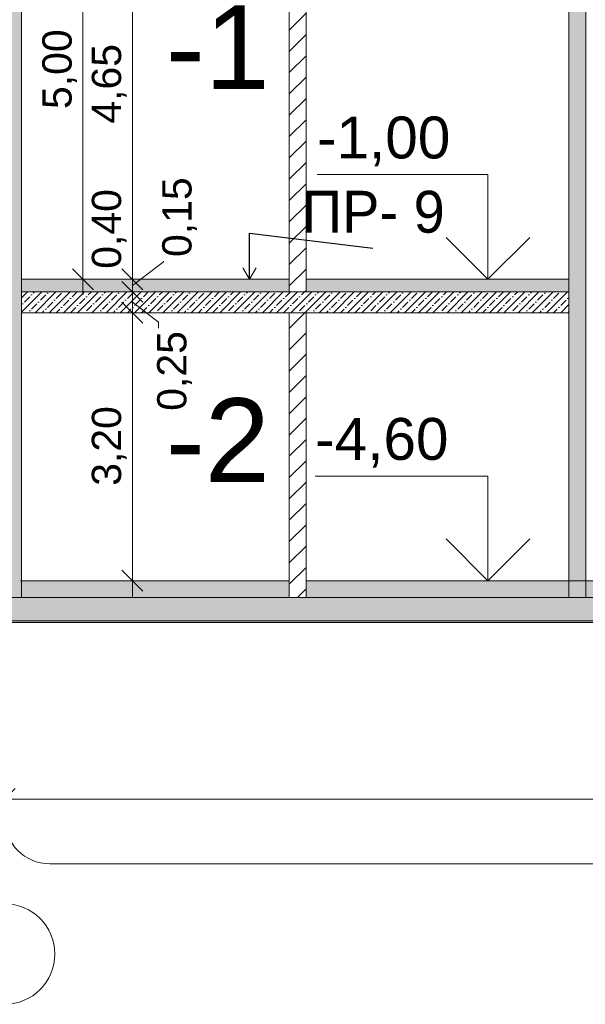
# Model space of a CAD drawing. Header units: millimetres. Extents: x -467606 to 1964440, y -17510 to 201584.
# Tile 29 of 43: x -449776 to -443019, y -9659 to 2100. Entities that reach past the tile are written whole.
import ezdxf

# ---------------------------------------------------------------- set-up
doc = ezdxf.new("R2010")
doc.units = ezdxf.units.MM
doc.header["$MEASUREMENT"] = 0
doc.linetypes.add('Штрихпунктирная', pattern=[670.277762, 352.777767, -176.388884, 0, -141.111112])
for name, color, linetype, lineweight in [('0_Ном._пера__1', 7, 'Continuous', 0), ('0_Ном._пера__120', 7, 'Continuous', 0), ('АР-вертикальная связь - Лестница.АР_Ном._пера__1', 7, 'Continuous', 0), ('АР-Стены_внешние_.АР_Ном._пера__1', 7, 'Continuous', 0), ('АР-Стены_внутренние_пилоны.АР_Ном._пера__1', 7, 'Continuous', 0), ('АР-Чертеж-Размеры.АР_Ном._пера__1', 7, 'Continuous', 0)]:
    doc.layers.add(name, color=color, linetype=linetype, lineweight=lineweight)
doc.layers.add('АР-вертикальная связь - Лестница.АР_Ном._пера__180', color=7, linetype='Continuous', lineweight=5, true_color=0xd6cda7)
doc.layers.add('АР-Чертеж-Размеры.АР', color=7, linetype='Continuous')
doc.styles.add('РЎР“Р•РќР•Р\xa0Р\x98Р\xa0_РЎРўР\x98Р›Р¬_1', font='arial.ttf')
doc.styles.add('РЎР“Р•РќР•Р\xa0Р\x98Р\xa0_РЎРўР\x98Р›Р¬_2', font='arial.ttf')
doc.styles.add('РЎР“Р•РќР•Р\xa0Р\x98Р\xa0_РЎРўР\x98Р›Р¬_3', font='GOTHIC.TTF')
doc.linetypes.add('Линия Разрыва', pattern='A,0,[1,16 Р\xa0Р°Р·СЂРµР· 2-2. РљРѕСЂРїСѓСЃ 21.Shx,S=15.679026,R=0,X=0,Y=0],-1975.557214,0', length=1975.557214)
doc.dimstyles.new('СГЕНЕРИР_СТИЛЬ__2', dxfattribs={"dimtxt": 350, "dimasz": 237.5, "dimexe": 0.18, "dimexo": 300000, "dimgap": 0, "dimtad": 1, "dimlfac": 0.001, "dimzin": 0, "dimdsep": 46, "dimtxsty": 'РЎР“Р•РќР•Р\xa0Р\x98Р\xa0_РЎРўР\x98Р›Р¬_1', "dimblk": 'ARROWHEAD_6', "dimblk1": 'ARROWHEAD_6', "dimblk2": 'ARROWHEAD_6', "dimcen": 0.09, "dimclrd": 7, "dimclre": 7, "dimclrt": 7, "dimadec": 0, "dimazin": 0, "dimtfac": 1, "dimtdec": 4, "dimtmove": 0, "dimatfit": 3, "dimfxl": 1, "dimtolj": 1, "dimtzin": 0, "dimarcsym": 0})
doc.dimstyles.new('СГЕНЕРИР_СТИЛЬ__3', dxfattribs={"dimtxt": 350, "dimasz": 237.5, "dimexe": 0.18, "dimexo": 300000, "dimgap": 0, "dimtad": 1, "dimlfac": 0.001, "dimzin": 0, "dimdsep": 46, "dimtxsty": 'РЎР“Р•РќР•Р\xa0Р\x98Р\xa0_РЎРўР\x98Р›Р¬_1', "dimblk": 'ARROWHEAD_6', "dimblk1": 'ARROWHEAD_6', "dimblk2": 'ARROWHEAD_6', "dimcen": 0.09, "dimclrd": 7, "dimclre": 7, "dimclrt": 7, "dimadec": 0, "dimazin": 0, "dimtfac": 1, "dimtdec": 4, "dimtmove": 2, "dimatfit": 3, "dimfxl": 1, "dimtolj": 1, "dimtzin": 0, "dimarcsym": 0})
doc.dimstyles.new('СГЕНЕРИР_СТИЛЬ__4', dxfattribs={"dimtxt": 350, "dimasz": 237.5, "dimexe": 0.18, "dimexo": 300000, "dimgap": 0, "dimtad": 1, "dimtih": 1, "dimtoh": 1, "dimlfac": 0.001, "dimzin": 0, "dimdsep": 46, "dimtxsty": 'РЎР“Р•РќР•Р\xa0Р\x98Р\xa0_РЎРўР\x98Р›Р¬_1', "dimblk": 'ARROWHEAD_6', "dimblk1": 'ARROWHEAD_6', "dimblk2": 'ARROWHEAD_6', "dimcen": 0.09, "dimclrd": 7, "dimclre": 7, "dimclrt": 7, "dimadec": 0, "dimazin": 0, "dimtfac": 1, "dimtdec": 4, "dimtmove": 0, "dimatfit": 3, "dimfxl": 1, "dimtolj": 1, "dimtzin": 0, "dimarcsym": 0})
doc.dimstyles.new('СГЕНЕРИР_СТИЛЬ__7', dxfattribs={"dimtxt": 400, "dimasz": 237.5, "dimexe": 0.18, "dimexo": 2000, "dimgap": 0, "dimtad": 1, "dimlfac": 0.001, "dimzin": 0, "dimdsep": 46, "dimtxsty": 'РЎР“Р•РќР•Р\xa0Р\x98Р\xa0_РЎРўР\x98Р›Р¬_2', "dimblk": 'ARROWHEAD_6', "dimblk1": 'ARROWHEAD_6', "dimblk2": 'ARROWHEAD_6', "dimcen": 0.09, "dimclrd": 7, "dimclre": 7, "dimclrt": 7, "dimadec": 0, "dimazin": 0, "dimtfac": 1, "dimtdec": 4, "dimtmove": 0, "dimatfit": 3, "dimfxl": 1, "dimtolj": 1, "dimtzin": 0, "dimarcsym": 0})
doc.dimstyles.new('СГЕНЕРИР_СТИЛЬ__9', dxfattribs={"dimtxt": 0.18, "dimasz": 152, "dimexe": 0.18, "dimexo": 0.0625, "dimgap": 0, "dimtad": 0, "dimtih": 1, "dimtoh": 1, "dimdec": 4, "dimzin": 0, "dimdsep": 46, "dimcen": 0.09, "dimadec": 0, "dimazin": 0, "dimtfac": 1, "dimtdec": 4, "dimtmove": 0, "dimatfit": 3, "dimldrblk": 'ARROWHEAD_14', "dimfxl": 1, "dimtolj": 1, "dimtzin": 0, "dimarcsym": 0})
pattern_1 = [(45, (0, 0), (-84.852814, 84.852814), []), (45, (-42.43, 42.43), (-84.852814, 84.852814), [90, -30, 0, -30])]
pattern_2 = [(45, (0, 0), (-127.27922, 127.27922), [])]

# ---------------------------------------------------------------- blocks, each defined once
blk = doc.blocks.new('Линия_3_3', base_point=(-449955, 3968))
at = {"layer": '0_Ном._пера__1', "color": 7, "linetype": 'Continuous', "lineweight": 0}
blk.add_circle((-449955, -9059), 600, dxfattribs=at)
blk = doc.blocks.new('Линейный Размер_5_3', base_point=(-444183, -4600))
at = {"layer": 'АР-Чертеж-Размеры.АР_Ном._пера__1', "color": 7, "linetype": 'Continuous', "lineweight": 0}
for p, q in [((-444183, -3350), (-446246, -3350)), ((-444183, -4600), (-444183, -3350)), ((-444183, -4600), (-444683, -4100)), ((-443683, -4100), (-444183, -4600)), ((-444183, -4600), (-444558, -4600)), ((-444183, -4600), (-443808, -4600))]:
    blk.add_line(p, q, dxfattribs=at)
at = {"layer": 'АР-Чертеж-Размеры.АР_Ном._пера__1', "color": 7, "lineweight": 0, "insert": (-446246, -3250), "char_height": 500, "attachment_point": 7, "style": 'РЎР“Р•РќР•Р\xa0Р\x98Р\xa0_РЎРўР\x98Р›Р¬_1'}
blk.add_mtext('\\A1;{\\pql;\\fArial|b0|i0|c204|p0;\\W1.000000;-4,60}', dxfattribs=at)
blk = doc.blocks.new('Линейный Размер_12_3', base_point=(-444183, -1000))
at = {"layer": 'АР-Чертеж-Размеры.АР_Ном._пера__1', "color": 7, "linetype": 'Continuous', "lineweight": 0}
for p, q in [((-444183, 250), (-446224, 250)), ((-444183, -1000), (-444183, 250)), ((-444183, -1000), (-444683, -500)), ((-443683, -500), (-444183, -1000)), ((-444183, -1000), (-444558, -1000)), ((-444183, -1000), (-443808, -1000))]:
    blk.add_line(p, q, dxfattribs=at)
at = {"layer": 'АР-Чертеж-Размеры.АР_Ном._пера__1', "color": 7, "lineweight": 0, "insert": (-446224, 350), "char_height": 500, "attachment_point": 7, "style": 'РЎР“Р•РќР•Р\xa0Р\x98Р\xa0_РЎРўР\x98Р›Р¬_1'}
blk.add_mtext('\\A1;{\\pql;\\fArial|b0|i0|c204|p0;\\W1.000000;-1,00}', dxfattribs=at)
blk = doc.blocks.new('*D272')
at = {"layer": 'АР-Чертеж-Размеры.АР_Ном._пера__1', "color": 7, "linetype": 'Continuous', "lineweight": 0, "transparency": 16777216}
for p, q in [((-448554, -1275), (-448304, -1525)), ((-448194, -1400), (-448663, -1400)), ((-448429, -4600), (-448429, -1400)), ((-448554, -4475), (-448304, -4725)), ((-448194, -4600), (-448663, -4600)), ((-448429, -4787), (-448429, -4600))]:
    blk.add_line(p, q, dxfattribs=at)
at = {"layer": 'АР-Чертеж-Размеры.АР_Ном._пера__1', "color": 7, "lineweight": 0, "transparency": 16777216, "insert": (-448499, -3467), "char_height": 350, "attachment_point": 7, "rotation": 90, "style": 'РЎР“Р•РќР•Р\xa0Р\x98Р\xa0_РЎРўР\x98Р›Р¬_1'}
blk.add_mtext('\\A1;{\\pql;\\fArial|b0|i0|c204|p0;\\W1.000000;3,20}', dxfattribs=at)
blk = doc.blocks.new('ARROWHEAD_6')
at = {"color": 0, "linetype": 'Continuous', "lineweight": 0}
for p, q in [((-0.5, -0.5), (0.5, 0.5)), ((0, 0), (-1, 0))]:
    blk.add_line(p, q, dxfattribs=at)
blk = doc.blocks.new('*D273')
at = {"layer": 'АР-Чертеж-Размеры.АР_Ном._пера__1', "color": 7, "linetype": 'Continuous', "lineweight": 0, "transparency": 16777216}
for p, q in [((-448429, -1000), (-448429, -812)), ((-448304, -1125), (-448554, -875)), ((-448194, -1000), (-448663, -1000)), ((-448429, -1400), (-448429, -1000)), ((-448554, -1275), (-448304, -1525)), ((-448194, -1400), (-448663, -1400))]:
    blk.add_line(p, q, dxfattribs=at)
at = {"layer": 'АР-Чертеж-Размеры.АР_Ном._пера__1', "color": 7, "lineweight": 0, "transparency": 16777216, "insert": (-448499, -875), "char_height": 350, "attachment_point": 7, "rotation": 90, "style": 'РЎР“Р•РќР•Р\xa0Р\x98Р\xa0_РЎРўР\x98Р›Р¬_1'}
blk.add_mtext('\\A1;{\\pql;\\fArial|b0|i0|c204|p0;\\W1.000000;0,40}', dxfattribs=at)
blk = doc.blocks.new('*D277')
at = {"layer": 'АР-Чертеж-Размеры.АР_Ном._пера__1', "color": 7, "linetype": 'Continuous', "lineweight": 0, "transparency": 16777216}
for p, q in [((-448554, -1025), (-448304, -1275)), ((-448194, -1150), (-448663, -1150)), ((-448429, -1400), (-448429, -1150)), ((-448554, -1275), (-448304, -1525)), ((-448422, -1274), (-448436, -1276)), ((-448429, -1275), (-448119, -1512)), ((-448194, -1400), (-448663, -1400)), ((-448429, -1587), (-448429, -1400)), ((-448119, -1512), (-448119, -1586))]:
    blk.add_line(p, q, dxfattribs=at)
at = {"layer": 'АР-Чертеж-Размеры.АР_Ном._пера__1', "color": 7, "lineweight": 0, "transparency": 16777216, "insert": (-447719, -2571), "char_height": 350, "attachment_point": 7, "rotation": 90, "style": 'РЎР“Р•РќР•Р\xa0Р\x98Р\xa0_РЎРўР\x98Р›Р¬_1'}
blk.add_mtext('\\A1;{\\pql;\\fArial|b0|i0|c204|p0;\\W1.000000;0,25}', dxfattribs=at)
blk = doc.blocks.new('*D278')
at = {"layer": 'АР-Чертеж-Размеры.АР_Ном._пера__1', "color": 7, "linetype": 'Continuous', "lineweight": 0, "transparency": 16777216}
for p, q in [((-448429, -1075), (-448058, -791)), ((-448554, -875), (-448304, -1125)), ((-448194, -1000), (-448663, -1000)), ((-448554, -1025), (-448304, -1275)), ((-448429, -1150), (-448429, -1000)), ((-448194, -1150), (-448663, -1150)), ((-448428, -1068), (-448429, -1082))]:
    blk.add_line(p, q, dxfattribs=at)
blk = doc.blocks.new('*D279')
at = {"layer": 'АР-Чертеж-Размеры.АР_Ном._пера__1', "color": 7, "linetype": 'Continuous', "lineweight": 0, "transparency": 16777216}
for p, q in [((-448554, 3775), (-448304, 3525)), ((-448429, 3750), (-448263, 3623)), ((-448429, -1000), (-448429, 3650)), ((-448263, 3623), (-448263, 3401)), ((-448429, -1075), (-448058, -791)), ((-448058, -791), (-448058, -784)), ((-448554, -875), (-448304, -1125)), ((-448194, -1000), (-448663, -1000))]:
    blk.add_line(p, q, dxfattribs=at)
at = {"layer": 'АР-Чертеж-Размеры.АР_Ном._пера__1', "color": 7, "lineweight": 0, "transparency": 16777216, "char_height": 350, "attachment_point": 7, "rotation": 90, "style": 'РЎР“Р•РќР•Р\xa0Р\x98Р\xa0_РЎРўР\x98Р›Р¬_1'}
for s, insert in [('\\A1;{\\pql;\\fArial|b0|i0|c204|p0;\\W1.000000;0,20}', (-447863, 2416)), ('\\A1;{\\pql;\\fArial|b0|i0|c204|p0;\\W1.000000;4,65}', (-448499, 858)), ('\\A1;{\\pql;\\fArial|b0|i0|c204|p0;\\W1.000000;0,15}', (-447658, -734))]:
    blk.add_mtext(s, dxfattribs=dict(at, insert=insert))
blk = doc.blocks.new('*D280')
at = {"layer": 'АР-Чертеж-Размеры.АР_Ном._пера__1', "color": 7, "linetype": 'Continuous', "lineweight": 0, "transparency": 16777216}
for p, q in [((-448304, 3725), (-448554, 3975)), ((-448194, 3850), (-448663, 3850)), ((-448554, 3775), (-448304, 3525)), ((-448429, 3650), (-448429, 3850)), ((-448194, 3650), (-448663, 3650)), ((-448422, 3751), (-448436, 3749)), ((-448429, 3750), (-448263, 3623)), ((-448429, -1000), (-448429, 3650))]:
    blk.add_line(p, q, dxfattribs=at)
blk = doc.blocks.new('*D301')
at = {"layer": 'АР-Чертеж-Размеры.АР_Ном._пера__1', "color": 7, "linetype": 'Continuous', "lineweight": 0, "transparency": 16777216}
for p, q in [((-465214, 60060), (-465214, 60247)), ((-465089, 59935), (-465339, 60185)), ((-449955, 60060), (-465448, 60060)), ((-465214, 350), (-465214, 60060)), ((-465339, 475), (-465089, 225)), ((-464980, 350), (-465448, 350)), ((-465214, 162), (-465214, 350))]:
    blk.add_line(p, q, dxfattribs=at)
at = {"layer": 'АР-Чертеж-Размеры.АР_Ном._пера__1', "color": 7, "lineweight": 0, "transparency": 16777216, "insert": (-465294, 29519), "char_height": 400, "attachment_point": 7, "rotation": 90, "style": 'РЎР“Р•РќР•Р\xa0Р\x98Р\xa0_РЎРўР\x98Р›Р¬_2'}
blk.add_mtext('\\A1;{\\pql;\\fArial|b0|i0|c204|p0;\\W1.000000;59,71}', dxfattribs=at)
blk = doc.blocks.new('*D329')
at = {"layer": 'АР-Чертеж-Размеры.АР_Ном._пера__1', "color": 7, "linetype": 'Continuous', "lineweight": 0, "transparency": 16777216}
for p, q in [((-449955, -7443), (-449955, -6974)), ((-427785, -7443), (-427785, -6974)), ((-449830, -7083), (-450080, -7333)), ((-427660, -7083), (-427910, -7333)), ((-450143, -7208), (-449955, -7208)), ((-449955, -7208), (-427785, -7208))]:
    blk.add_line(p, q, dxfattribs=at)
at = {"layer": 'АР-Чертеж-Размеры.АР_Ном._пера__1', "color": 7, "lineweight": 0, "transparency": 16777216, "insert": (-439471, -7138), "char_height": 350, "attachment_point": 7, "style": 'РЎР“Р•РќР•Р\xa0Р\x98Р\xa0_РЎРўР\x98Р›Р¬_1'}
blk.add_mtext('\\A1;{\\pql;\\fArial|b0|i0|c204|p0;\\W1.000000;22,17}', dxfattribs=at)
blk = doc.blocks.new('*D380')
at = {"layer": 'АР-Чертеж-Размеры.АР_Ном._пера__1', "color": 7, "linetype": 'Continuous', "lineweight": 0, "transparency": 16777216}
for p, q in [((-448895, 3875), (-449145, 4125)), ((-449020, 4000), (-449020, 4188)), ((-448786, 4000), (-449254, 4000)), ((-449020, -1000), (-449020, 4000)), ((-449145, -875), (-448895, -1125)), ((-448786, -1000), (-449254, -1000)), ((-449020, -1187), (-449020, -1000))]:
    blk.add_line(p, q, dxfattribs=at)
at = {"layer": 'АР-Чертеж-Размеры.АР_Ном._пера__1', "color": 7, "lineweight": 0, "transparency": 16777216, "insert": (-449090, 1033), "char_height": 350, "attachment_point": 7, "rotation": 90, "style": 'РЎР“Р•РќР•Р\xa0Р\x98Р\xa0_РЎРўР\x98Р›Р¬_1'}
blk.add_mtext('\\A1;{\\pql;\\fArial|b0|i0|c204|p0;\\W1.000000;5,00}', dxfattribs=at)
blk = doc.blocks.new('ARROWHEAD_14')
at = {"color": 0, "linetype": 'Continuous', "lineweight": 0}
blk.add_line((0, 0), (-1, 0), dxfattribs=at)
at = {"color": 0, "linetype": 'Continuous', "lineweight": 0, "flags": 128}
blk.add_lwpolyline([(-0.9093, 0.525), (0, 0), (-0.9093, -0.525)], dxfattribs=at)

msp = doc.modelspace()

# ---------------------------------------------------------------- hatches: boundary and pattern name
at = {"layer": 'АР-вертикальная связь - Лестница.АР_Ном._пера__180', "linetype": 'Continuous', "lineweight": 0, "true_color": 0x353329}
for points in [[(-446555.453, -1000), (-446555.453, -1150), (-449755.323, -1150), (-449755.323, -1000)], [(-443214.803, -1150), (-446355.444, -1150), (-446355.444, -1000), (-443214.803, -1000)], [(-446555.453, -4599.999), (-446555.453, -4799.999), (-449755.323, -4799.999), (-449755.323, -4599.999)], [(-434765.506, -4799.999), (-446355.444, -4799.999), (-446355.444, -4599.999), (-434765.506, -4599.999)]]:
    msp.add_hatch(color=250, dxfattribs=at).paths.add_polyline_path(points)
at = {"layer": 'АР-Стены_внешние_.АР_Ном._пера__1', "linetype": 'Continuous', "lineweight": 0}
h = msp.add_hatch(dxfattribs=at)
h.set_pattern_fill('БЛОКИ_БЕТОННЫЕ_ЭФФЕКТИВН_72', style=0, pattern_type=2)
h.set_pattern_definition(pattern_2)
h.paths.add_polyline_path([(-446555.453, -1150), (-446355.444, -1150), (-446355.444, 3650), (-446555.453, 3650)])
h = msp.add_hatch(dxfattribs=at)
h.set_pattern_fill('БЛОКИ_БЕТОННЫЕ_ЭФФЕКТИВН_72', style=0, pattern_type=2)
h.set_pattern_definition(pattern_2)
h.paths.add_polyline_path([(-446555.453, -4799.999), (-446355.444, -4799.999), (-446355.444, -1400), (-446555.453, -1400)])
at = {"layer": 'АР-Стены_внутренние_пилоны.АР_Ном._пера__1', "linetype": 'Continuous', "lineweight": 0}
h = msp.add_hatch(dxfattribs=at)
h.set_pattern_fill('ЖЕЛЕЗОБЕТОН__PROJECT__0003', style=0, pattern_type=2)
h.set_pattern_definition(pattern_1)
h.paths.add_polyline_path([(-449755.323, -4799.999), (-449955.323, -4799.999), (-449955.323, 9060), (-449755.323, 9060)])
h = msp.add_hatch(dxfattribs=at)
h.set_pattern_fill('ЖЕЛЕЗОБЕТОН__PROJECT__0003', style=0, pattern_type=2)
h.set_pattern_definition(pattern_1)
h.paths.add_polyline_path([(-443014.953, -4799.999), (-443214.953, -4799.999), (-443214.953, 8160), (-443014.953, 8160)])
h = msp.add_hatch(dxfattribs=at)
h.set_pattern_fill('ЖЕЛЕЗОБЕТОН__PROJECT__0003', style=0, pattern_type=2)
h.set_pattern_definition(pattern_1)
h.paths.add_polyline_path([(-449755.323, -1400), (-443214.803, -1400), (-443214.803, -1150), (-449755.323, -1150)])
h = msp.add_hatch(dxfattribs=at)
h.set_pattern_fill('ЖЕЛЕЗОБЕТОН__PROJECT__0003', style=0, pattern_type=2)
h.set_pattern_definition(pattern_1)
h.paths.add_polyline_path([(-446743.767, -4799.999), (-434565.506, -4799.999), (-434565.506, -5099.999), (-449955.323, -5099.999), (-449955.323, -4799.999)])

# ---------------------------------------------------------------- linework, layer by layer
at = {"layer": '0_Ном._пера__1', "color": 7, "linetype": 'Линия Разрыва', "lineweight": 0}
msp.add_line((-461247.789, -5080.556), (-416602.135, -5080.556), dxfattribs=at)
at = {"layer": '0_Ном._пера__1', "color": 7, "linetype": 'Continuous', "lineweight": 0}
for points in [[(-443214.953, -920), (-443215.406, -920)], [(-443214.953, -1120), (-443215.406, -1120)], [(-446555.453, -4599.999), (-449764.175, -4599.999)], [(-443023.699, -4599.999), (-446355.444, -4599.999)]]:
    msp.add_lwpolyline(points, dxfattribs=at)
msp.add_lwpolyline([(-449955.322, -7442.506, 0.414213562), (-449417.296, -7980.531), (-439374.573, -7980.531, -0.141804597), (-439087.205, -8063.704), (-438870.261, -8200.765)], format="xyb", dxfattribs=at)
at = {"layer": 'АР-вертикальная связь - Лестница.АР_Ном._пера__1', "color": 7, "linetype": 'Continuous', "lineweight": 0, "flags": 128}
for points in [[(-446555.453, -1000), (-446555.453, -1150), (-449755.323, -1150), (-449755.323, -1000)], [(-443214.803, -1150), (-446355.444, -1150), (-446355.444, -1000), (-443214.803, -1000)], [(-446555.453, -4599.999), (-446555.453, -4799.999), (-449755.323, -4799.999), (-449755.323, -4599.999)], [(-434765.506, -4799.999), (-446355.444, -4799.999), (-446355.444, -4599.999), (-434765.506, -4599.999)]]:
    msp.add_lwpolyline(points, close=True, dxfattribs=at)
at = {"layer": 'АР-Стены_внешние_.АР_Ном._пера__1', "color": 7, "linetype": 'Continuous', "lineweight": 0, "flags": 128}
for points in [[(-446555.453, -1150), (-446355.444, -1150), (-446355.444, 3650), (-446555.453, 3650)], [(-446555.453, -4799.999), (-446355.444, -4799.999), (-446355.444, -1400), (-446555.453, -1400)]]:
    msp.add_lwpolyline(points, close=True, dxfattribs=at)
at = {"layer": 'АР-Стены_внутренние_пилоны.АР_Ном._пера__1', "color": 7, "linetype": 'Continuous', "lineweight": 0, "flags": 128}
for points in [[(-449755.323, -4799.999), (-449955.323, -4799.999), (-449955.323, 9060), (-449755.323, 9060)], [(-443014.953, -4799.999), (-443214.953, -4799.999), (-443214.953, 8160), (-443014.953, 8160)], [(-449755.323, -1400), (-443214.803, -1400), (-443214.803, -1150), (-449755.323, -1150)], [(-446743.767, -4799.999), (-434565.506, -4799.999), (-434565.506, -5099.999), (-449955.323, -5099.999), (-449955.323, -4799.999)]]:
    msp.add_lwpolyline(points, close=True, dxfattribs=at)

# ---------------------------------------------------------------- block references
at = {"color": 7, "linetype": 'Штрихпунктирная', "lineweight": 0}
msp.add_blockref('Линия_3_3', (-449955.322, 3968.351), dxfattribs=at)
at = {"layer": 'АР-Чертеж-Размеры.АР', "color": 7, "linetype": 'Continuous', "lineweight": 0}
for name, p in [('Линейный Размер_12_3', (-444182.618, -1000)), ('Линейный Размер_5_3', (-444182.618, -4599.999))]:
    msp.add_blockref(name, p, dxfattribs=at)

# ---------------------------------------------------------------- texts
at = {"layer": '0_Ном._пера__1', "color": 7, "linetype": 'Continuous', "lineweight": 0, "char_height": 1000, "attachment_point": 5, "style": 'РЎР“Р•РќР•Р\xa0Р\x98Р\xa0_РЎРўР\x98Р›Р¬_1'}
for s, insert in [('\\A1;{\\pqc;\\fArial|b0|i0|c204|p0;\\W1.000000;-\\fArial|b0|i0|c204|p0;\\W1.000000;1}', (-447408.655, 1771.874)), ('\\A1;{\\pqc;\\fArial|b0|i0|c204|p0;\\W1.000000;-2}', (-447408.655, -2921.568))]:
    msp.add_mtext(s, dxfattribs=dict(at, insert=insert))
at = {"layer": '0_Ном._пера__120', "color": 7, "linetype": 'Continuous', "lineweight": 0, "insert": (-444698.478, -450.694), "char_height": 500, "attachment_point": 9, "style": 'РЎР“Р•РќР•Р\xa0Р\x98Р\xa0_РЎРўР\x98Р›Р¬_3'}
msp.add_mtext('\\A1;{\\pqr;\\fCentury Gothic|b0|i0|c204|p0;\\W1.000000;П\\fCentury Gothic|b0|i0|c204|p0;\\W1.000000;Р\\fCentury Gothic|b0|i0|c204|p0;\\W1.000000;- \\fCentury Gothic|b0|i0|c204|p0;\\W1.000000;9}', dxfattribs=at)

# ---------------------------------------------------------------- dimensions: what is measured, and where the dimension line sits
at = {"layer": 'АР-Чертеж-Размеры.АР', "color": 7, "linetype": 'Continuous', "lineweight": 0}
for base, p1, p2, dimstyle, picture, middle in [((-465213.993, 60060), (-465598.755, 349.782), (-449755.323, 60060), 'СГЕНЕРИР_СТИЛЬ__7', '*D301', (-465493.993, 30188.545)), ((-449019.98, 4000), (-449332.648, -1000), (-449395.851, 4000), 'СГЕНЕРИР_СТИЛЬ__2', '*D380', (-449264.98, 1485.993)), ((-448428.55, 3850), (-448428.55, 3650), (-448297.242, 3850), 'СГЕНЕРИР_СТИЛЬ__3', '*D280', (-448037.957, 2869.598)), ((-448428.55, 3650), (-453746.228, -1000), (-448428.55, 3650), 'СГЕНЕРИР_СТИЛЬ__2', '*D279', (-448673.55, 1310.993)), ((-448428.55, -1000), (-449755.323, -1400), (-449755.323, -1000), 'СГЕНЕРИР_СТИЛЬ__2', '*D273', (-448673.55, -421.897)), ((-448428.55, -1000), (-448286.512, -1150), (-453746.228, -1000), 'СГЕНЕРИР_СТИЛЬ__3', '*D278', (-447832.95, -281.039)), ((-448428.55, -1150), (-448127.784, -1400), (-448286.512, -1150), 'СГЕНЕРИР_СТИЛЬ__3', '*D277', (-447894.302, -2117.475)), ((-448428.55, -1400), (-453573.912, -4599.999), (-449755.323, -1400), 'СГЕНЕРИР_СТИЛЬ__2', '*D272', (-448673.55, -3014.007))]:
    dim = msp.add_linear_dim(base=base, p1=p1, p2=p2, angle=90, dimstyle=dimstyle, dxfattribs=at)
    dim.commit()
    dim.dimension.update_dxf_attribs({"geometry": picture, "text_midpoint": middle, "dimtype": 160, "text_rotation": 90})
dim = msp.add_linear_dim(base=(-427785.2, -7208.306), p1=(-449955.322, 3968.351), p2=(-427785.2, 3968.351), dimstyle='СГЕНЕРИР_СТИЛЬ__4', dxfattribs=at)
dim.commit()
dim.dimension.update_dxf_attribs({"geometry": '*D329', "text_midpoint": (-438884.564, -6963.306), "dimtype": 160})

# ---------------------------------------------------------------- leaders
at = {"layer": '0_Ном._пера__120', "color": 7, "linetype": 'Continuous', "lineweight": 0, "annotation_type": 0, "has_hookline": 1, "hookline_direction": 0, "text_width": 1593.134}
msp.add_leader([(-447029.157, -1000), (-447029.157, -450.694), (-445558.944, -629.12)], dimstyle='СГЕНЕРИР_СТИЛЬ__9', dxfattribs=at)

doc.saveas('drawing.dxf')
